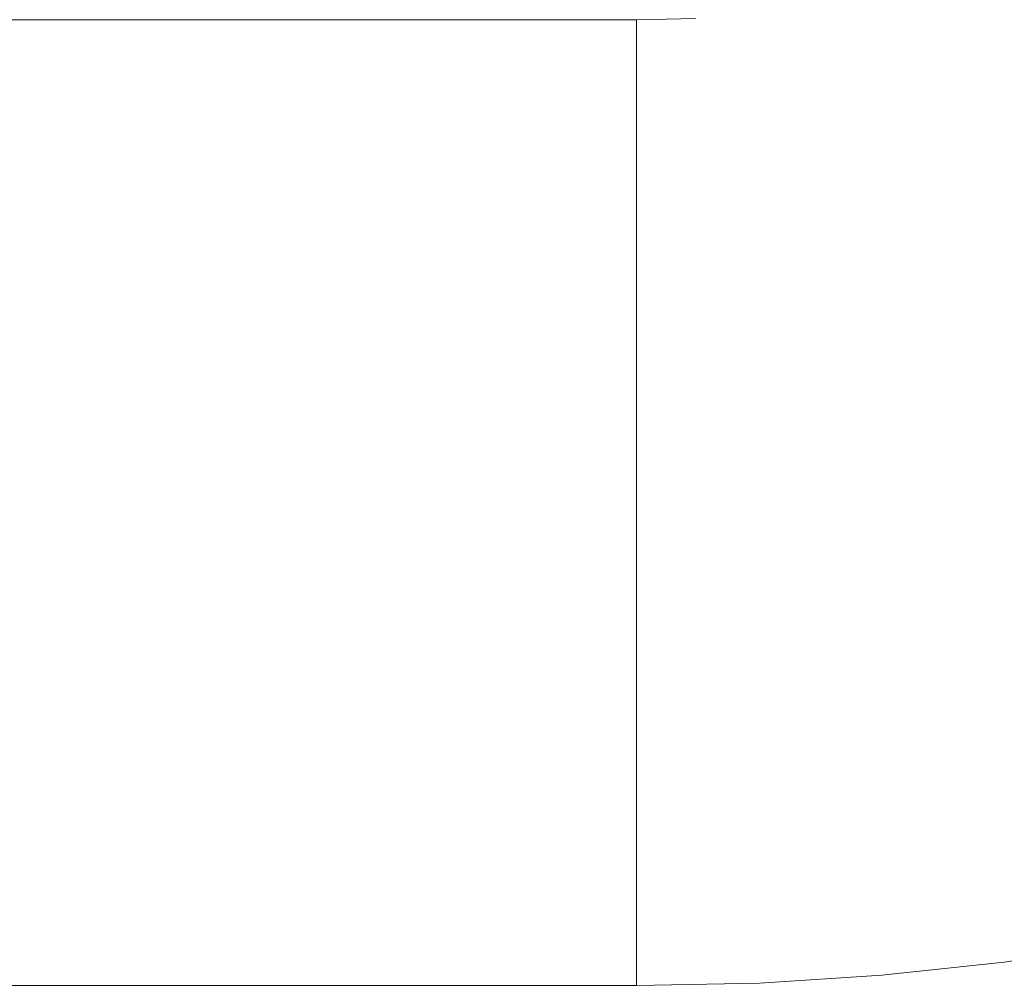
# Model space of a CAD drawing. Header units: centimetres. Extents: x -26 to 27.3, y -21.7 to -19.9.
# Tile 120 of 202: x 9.146 to 9.248, y -21.4598 to -21.3599. Entities that reach past the tile are written whole.
import ezdxf

# ---------------------------------------------------------------- set-up
doc = ezdxf.new("R2010")
doc.units = ezdxf.units.CM
doc.header["$LTSCALE"] = 2.54
doc.layers.add('Lucido design-1', color=7, linetype='Continuous')

# ---------------------------------------------------------------- blocks, each defined once
blk = doc.blocks.new('Gruppo-4-1')
at = {"color": 7, "linetype": 'Continuous', "lineweight": 9}
for points in [[(-25.89015, -19.95989, 330.58612), (-25.89015, -21.55989, 330.58612), (27.20985, -21.55989, 330.58612), (27.20985, -19.95989, 330.58612)], [(9.20985, -21.35989, 329.88612), (-7.89015, -21.35989, 329.88612), (-7.89015, -21.35989, 330.08612), (9.20985, -21.35989, 330.08612)]]:
    blk.add_3dface(points, dxfattribs=at)
for points, invisible_edges in [([(9.2527, -21.35869, 329.86041), (9.24422, -21.36033, 329.86041), (9.24406, -21.35938, 329.86431), (9.2525, -21.35775, 329.86431)], 15), ([(9.22686, -21.35966, 329.87618), (9.21836, -21.3602, 329.87618), (9.21835, -21.35989, 329.88016), (9.22683, -21.35934, 329.88016)], 15), ([(9.23538, -21.35923, 329.8722), (9.2269, -21.36014, 329.8722), (9.22686, -21.35966, 329.87618), (9.23532, -21.35876, 329.87618)], 15), ([(9.23546, -21.35987, 329.86824), (9.22695, -21.36077, 329.86824), (9.2269, -21.36014, 329.8722), (9.23538, -21.35923, 329.8722)], 15), ([(9.24406, -21.35938, 329.86431), (9.23556, -21.36066, 329.86431), (9.23546, -21.35987, 329.86824), (9.24393, -21.3586, 329.86824)], 15), ([(9.24422, -21.36033, 329.86041), (9.23568, -21.3616, 329.86041), (9.23556, -21.36066, 329.86431), (9.24406, -21.35938, 329.86431)], 15), ([(9.25293, -21.35977, 329.85654), (9.24441, -21.36142, 329.85654), (9.24422, -21.36033, 329.86041), (9.2527, -21.35869, 329.86041)], 15), ([(-7.89015, -21.35991, 329.88415), (-7.89015, -21.35989, 329.88612), (9.20985, -21.35989, 329.88612), (9.20985, -21.35991, 329.88415)], 8), ([(9.20985, -21.35989, 330.08667), (9.20985, -21.35989, 330.08612), (-7.89015, -21.35989, 330.08612), (-7.89015, -21.35989, 330.08667)], 8), ([(9.20985, -21.35991, 329.88415), (9.20985, -21.36, 329.88176), (-7.89015, -21.36, 329.88176), (-7.89015, -21.35991, 329.88415)], 10), ([(-7.89015, -21.36007, 329.88016), (-7.89015, -21.36, 329.88176), (9.20985, -21.36, 329.88176), (9.20985, -21.36007, 329.88016)], 10), ([(9.20985, -21.36007, 329.88016), (9.20985, -21.36029, 329.87741), (-7.89015, -21.36029, 329.87741), (-7.89015, -21.36007, 329.88016)], 10), ([(-7.89015, -21.36038, 329.87618), (-7.89015, -21.36029, 329.87741), (9.20985, -21.36029, 329.87741), (9.20985, -21.36038, 329.87618)], 10), ([(9.20985, -21.36038, 329.87618), (9.20985, -21.36076, 329.87307), (-7.89015, -21.36076, 329.87307), (-7.89015, -21.36038, 329.87618)], 10), ([(9.21834, -21.35973, 329.88415), (9.20985, -21.35991, 329.88415), (9.20985, -21.35989, 329.88612), (9.216, -21.35976, 329.88612)], 9), ([(9.20985, -21.36, 329.88176), (9.20985, -21.35991, 329.88415), (9.21834, -21.35973, 329.88415), (9.21835, -21.35989, 329.88016)], 14), ([(9.21835, -21.35989, 329.88016), (9.20985, -21.36007, 329.88016), (9.20985, -21.36, 329.88176)], 9), ([(9.20985, -21.36029, 329.87741), (9.20985, -21.36007, 329.88016), (9.21835, -21.35989, 329.88016), (9.21836, -21.3602, 329.87618)], 14), ([(9.21836, -21.3602, 329.87618), (9.20985, -21.36038, 329.87618), (9.20985, -21.36029, 329.87741)], 9), ([(9.20985, -21.36076, 329.87307), (9.20985, -21.36038, 329.87618), (9.21836, -21.3602, 329.87618), (9.21838, -21.36068, 329.8722)], 14), ([(9.2269, -21.36014, 329.8722), (9.21838, -21.36068, 329.8722), (9.21836, -21.3602, 329.87618), (9.22686, -21.35966, 329.87618)], 15), ([(9.22695, -21.36077, 329.86824), (9.21841, -21.36132, 329.86824), (9.21838, -21.36068, 329.8722), (9.2269, -21.36014, 329.8722)], 15), ([(9.23556, -21.36066, 329.86431), (9.22702, -21.36157, 329.86431), (9.22695, -21.36077, 329.86824), (9.23546, -21.35987, 329.86824)], 15), ([(9.24441, -21.36142, 329.85654), (9.23582, -21.36271, 329.85654), (9.23568, -21.3616, 329.86041), (9.24422, -21.36033, 329.86041)], 15), ([(9.2532, -21.36101, 329.85272), (9.24462, -21.36267, 329.85272), (9.24441, -21.36142, 329.85654), (9.25293, -21.35977, 329.85654)], 15), ([(-7.89015, -21.36086, 329.8722), (-7.89015, -21.36076, 329.87307), (9.20985, -21.36076, 329.87307), (9.20985, -21.36086, 329.8722)], 10), ([(9.20985, -21.36086, 329.8722), (9.20985, -21.36142, 329.86876), (-7.89015, -21.36142, 329.86876), (-7.89015, -21.36086, 329.8722)], 10), ([(-7.89015, -21.3615, 329.86824), (-7.89015, -21.36142, 329.86876), (9.20985, -21.36142, 329.86876), (9.20985, -21.3615, 329.86824)], 10), ([(9.20985, -21.3615, 329.86824), (9.20985, -21.36226, 329.86448), (-7.89015, -21.36226, 329.86448), (-7.89015, -21.3615, 329.86824)], 10), ([(9.21838, -21.36068, 329.8722), (9.20985, -21.36086, 329.8722), (9.20985, -21.36076, 329.87307)], 9), ([(9.20985, -21.36142, 329.86876), (9.20985, -21.36086, 329.8722), (9.21838, -21.36068, 329.8722), (9.21841, -21.36132, 329.86824)], 14), ([(9.21841, -21.36132, 329.86824), (9.20985, -21.3615, 329.86824), (9.20985, -21.36142, 329.86876)], 9), ([(9.20985, -21.36226, 329.86448), (9.20985, -21.3615, 329.86824), (9.21841, -21.36132, 329.86824), (9.21844, -21.36211, 329.86431)], 14), ([(9.22702, -21.36157, 329.86431), (9.21844, -21.36211, 329.86431), (9.21841, -21.36132, 329.86824), (9.22695, -21.36077, 329.86824)], 15), ([(9.2271, -21.36252, 329.86041), (9.21848, -21.36307, 329.86041), (9.21844, -21.36211, 329.86431), (9.22702, -21.36157, 329.86431)], 15), ([(9.23568, -21.3616, 329.86041), (9.2271, -21.36252, 329.86041), (9.22702, -21.36157, 329.86431), (9.23556, -21.36066, 329.86431)], 15), ([(9.24462, -21.36267, 329.85272), (9.23599, -21.36397, 329.85272), (9.23582, -21.36271, 329.85654), (9.24441, -21.36142, 329.85654)], 15), ([(9.2535, -21.36241, 329.84894), (9.24486, -21.36408, 329.84894), (9.24462, -21.36267, 329.85272), (9.2532, -21.36101, 329.85272)], 15), ([(-7.89015, -21.3623, 329.86431), (-7.89015, -21.36226, 329.86448), (9.20985, -21.36226, 329.86448), (9.20985, -21.3623, 329.86431)], 10), ([(9.20985, -21.3623, 329.86431), (9.20985, -21.36325, 329.86041), (-7.89015, -21.36325, 329.86041), (-7.89015, -21.3623, 329.86431)], 10), ([(9.21844, -21.36211, 329.86431), (9.20985, -21.3623, 329.86431), (9.20985, -21.36226, 329.86448)], 9), ([(9.21848, -21.36307, 329.86041), (9.20985, -21.36325, 329.86041), (9.20985, -21.3623, 329.86431), (9.21844, -21.36211, 329.86431)], 13), ([(9.22719, -21.36363, 329.85654), (9.21853, -21.36418, 329.85654), (9.21848, -21.36307, 329.86041), (9.2271, -21.36252, 329.86041)], 15), ([(9.23582, -21.36271, 329.85654), (9.22719, -21.36363, 329.85654), (9.2271, -21.36252, 329.86041), (9.23568, -21.3616, 329.86041)], 15), ([(9.25383, -21.36395, 329.84523), (9.24513, -21.36563, 329.84523), (9.24486, -21.36408, 329.84894), (9.2535, -21.36241, 329.84894)], 15), ([(9.20985, -21.36325, 329.86041), (9.20985, -21.3633, 329.86024), (-7.89015, -21.3633, 329.86024), (-7.89015, -21.36325, 329.86041)], 10), ([(-7.89015, -21.36436, 329.85654), (-7.89015, -21.3633, 329.86024), (9.20985, -21.3633, 329.86024), (9.20985, -21.36436, 329.85654)], 10), ([(9.21848, -21.36307, 329.86041), (9.21853, -21.36418, 329.85654), (9.20985, -21.36436, 329.85654), (9.20985, -21.3633, 329.86024)], 11), ([(9.20985, -21.3633, 329.86024), (9.20985, -21.36325, 329.86041), (9.21848, -21.36307, 329.86041)], 10), ([(9.2273, -21.36489, 329.85272), (9.21859, -21.36545, 329.85272), (9.21853, -21.36418, 329.85654), (9.22719, -21.36363, 329.85654)], 15), ([(9.23599, -21.36397, 329.85272), (9.2273, -21.36489, 329.85272), (9.22719, -21.36363, 329.85654), (9.23582, -21.36271, 329.85654)], 15), ([(9.24486, -21.36408, 329.84894), (9.23617, -21.36538, 329.84894), (9.23599, -21.36397, 329.85272), (9.24462, -21.36267, 329.85272)], 15), ([(9.20985, -21.36436, 329.85654), (9.20985, -21.36452, 329.85605), (-7.89015, -21.36452, 329.85605), (-7.89015, -21.36436, 329.85654)], 10), ([(-7.89015, -21.36563, 329.85272), (-7.89015, -21.36452, 329.85605), (9.20985, -21.36452, 329.85605), (9.20985, -21.36563, 329.85272)], 10), ([(9.21853, -21.36418, 329.85654), (9.21859, -21.36545, 329.85272), (9.20985, -21.36563, 329.85272), (9.20985, -21.36452, 329.85605)], 11), ([(9.20985, -21.36452, 329.85605), (9.20985, -21.36436, 329.85654), (9.21853, -21.36418, 329.85654)], 10), ([(9.23617, -21.36538, 329.84894), (9.22742, -21.36631, 329.84894), (9.2273, -21.36489, 329.85272), (9.23599, -21.36397, 329.85272)], 15), ([(9.24513, -21.36563, 329.84523), (9.23637, -21.36694, 329.84523), (9.23617, -21.36538, 329.84894), (9.24486, -21.36408, 329.84894)], 15), ([(9.25419, -21.36564, 329.84157), (9.24542, -21.36733, 329.84157), (9.24513, -21.36563, 329.84523), (9.25383, -21.36395, 329.84523)], 15), ([(9.20985, -21.36563, 329.85272), (9.20985, -21.36593, 329.85192), (-7.89015, -21.36593, 329.85192), (-7.89015, -21.36563, 329.85272)], 10), ([(9.21859, -21.36545, 329.85272), (9.21865, -21.36687, 329.84894), (9.20985, -21.36706, 329.84894), (9.20985, -21.36593, 329.85192)], 11), ([(9.20985, -21.36593, 329.85192), (9.20985, -21.36563, 329.85272), (9.21859, -21.36545, 329.85272)], 10), ([(9.22742, -21.36631, 329.84894), (9.21865, -21.36687, 329.84894), (9.21859, -21.36545, 329.85272), (9.2273, -21.36489, 329.85272)], 15), ([(9.23637, -21.36694, 329.84523), (9.22756, -21.36788, 329.84523), (9.22742, -21.36631, 329.84894), (9.23617, -21.36538, 329.84894)], 15), ([(9.24542, -21.36733, 329.84157), (9.23659, -21.36865, 329.84157), (9.23637, -21.36694, 329.84523), (9.24513, -21.36563, 329.84523)], 15), ([(9.25459, -21.36747, 329.83799), (9.24574, -21.36918, 329.83799), (9.24542, -21.36733, 329.84157), (9.25419, -21.36564, 329.84157)], 15), ([(-7.89015, -21.36706, 329.84894), (-7.89015, -21.36593, 329.85192), (9.20985, -21.36593, 329.85192), (9.20985, -21.36706, 329.84894)], 10), ([(9.22756, -21.36788, 329.84523), (9.21871, -21.36844, 329.84523), (9.21865, -21.36687, 329.84894), (9.22742, -21.36631, 329.84894)], 15), ([(9.20985, -21.36706, 329.84894), (9.20985, -21.36752, 329.84786), (-7.89015, -21.36752, 329.84786), (-7.89015, -21.36706, 329.84894)], 10), ([(-7.89015, -21.36863, 329.84523), (-7.89015, -21.36752, 329.84786), (9.20985, -21.36752, 329.84786), (9.20985, -21.36863, 329.84523)], 10), ([(9.21865, -21.36687, 329.84894), (9.21871, -21.36844, 329.84523), (9.20985, -21.36863, 329.84523), (9.20985, -21.36752, 329.84786)], 11), ([(9.20985, -21.36752, 329.84786), (9.20985, -21.36706, 329.84894), (9.21865, -21.36687, 329.84894)], 10), ([(9.23659, -21.36865, 329.84157), (9.2277, -21.3696, 329.84157), (9.22756, -21.36788, 329.84523), (9.23637, -21.36694, 329.84523)], 15), ([(9.24574, -21.36918, 329.83799), (9.23682, -21.37051, 329.83799), (9.23659, -21.36865, 329.84157), (9.24542, -21.36733, 329.84157)], 15), ([(9.25502, -21.36944, 329.83448), (9.24608, -21.37117, 329.83448), (9.24574, -21.36918, 329.83799), (9.25459, -21.36747, 329.83799)], 15), ([(9.20985, -21.36863, 329.84523), (9.20985, -21.36927, 329.84387), (-7.89015, -21.36927, 329.84387), (-7.89015, -21.36863, 329.84523)], 10), ([(9.21871, -21.36844, 329.84523), (9.21879, -21.37017, 329.84157), (9.20985, -21.37036, 329.84157), (9.20985, -21.36927, 329.84387)], 11), ([(9.20985, -21.36927, 329.84387), (9.20985, -21.36863, 329.84523), (9.21871, -21.36844, 329.84523)], 10), ([(9.2277, -21.3696, 329.84157), (9.21879, -21.37017, 329.84157), (9.21871, -21.36844, 329.84523), (9.22756, -21.36788, 329.84523)], 15), ([(9.23682, -21.37051, 329.83799), (9.22786, -21.37147, 329.83799), (9.2277, -21.3696, 329.84157), (9.23659, -21.36865, 329.84157)], 15), ([(-7.89015, -21.37036, 329.84157), (-7.89015, -21.36927, 329.84387), (9.20985, -21.36927, 329.84387), (9.20985, -21.37036, 329.84157)], 10), ([(9.22786, -21.37147, 329.83799), (9.21887, -21.37204, 329.83799), (9.21879, -21.37017, 329.84157), (9.2277, -21.3696, 329.84157)], 15), ([(9.24608, -21.37117, 329.83448), (9.23708, -21.37252, 329.83448), (9.23682, -21.37051, 329.83799), (9.24574, -21.36918, 329.83799)], 15), ([(9.25547, -21.37156, 329.83105), (9.24645, -21.37331, 329.83105), (9.24608, -21.37117, 329.83448), (9.25502, -21.36944, 329.83448)], 15), ([(9.20985, -21.37036, 329.84157), (9.20985, -21.3712, 329.83996), (-7.89015, -21.3712, 329.83996), (-7.89015, -21.37036, 329.84157)], 10), ([(9.21879, -21.37017, 329.84157), (9.21887, -21.37204, 329.83799), (9.20985, -21.37223, 329.83799), (9.20985, -21.3712, 329.83996)], 11), ([(9.20985, -21.3712, 329.83996), (9.20985, -21.37036, 329.84157), (9.21879, -21.37017, 329.84157)], 10), ([(9.23708, -21.37252, 329.83448), (9.22803, -21.37348, 329.83448), (9.22786, -21.37147, 329.83799), (9.23682, -21.37051, 329.83799)], 15), ([(-7.89015, -21.37223, 329.83799), (-7.89015, -21.3712, 329.83996), (9.20985, -21.3712, 329.83996), (9.20985, -21.37223, 329.83799)], 10), ([(9.22803, -21.37348, 329.83448), (9.21895, -21.37406, 329.83448), (9.21887, -21.37204, 329.83799), (9.22786, -21.37147, 329.83799)], 15), ([(9.24645, -21.37331, 329.83105), (9.23736, -21.37467, 329.83105), (9.23708, -21.37252, 329.83448), (9.24608, -21.37117, 329.83448)], 15), ([(9.25596, -21.37381, 329.82771), (9.24684, -21.37558, 329.82771), (9.24645, -21.37331, 329.83105), (9.25547, -21.37156, 329.83105)], 15), ([(9.20985, -21.37223, 329.83799), (9.20985, -21.3733, 329.83613), (-7.89015, -21.3733, 329.83613), (-7.89015, -21.37223, 329.83799)], 10), ([(9.20985, -21.3733, 329.83613), (9.20985, -21.37223, 329.83799), (9.21887, -21.37204, 329.83799), (9.21895, -21.37406, 329.83448)], 14), ([(9.23736, -21.37467, 329.83105), (9.22822, -21.37564, 329.83105), (9.22803, -21.37348, 329.83448), (9.23708, -21.37252, 329.83448)], 15), ([(-7.89015, -21.37426, 329.83448), (-7.89015, -21.3733, 329.83613), (9.20985, -21.3733, 329.83613), (9.20985, -21.37426, 329.83448)], 10), ([(9.21895, -21.37406, 329.83448), (9.20985, -21.37426, 329.83448), (9.20985, -21.3733, 329.83613)], 9), ([(9.22822, -21.37564, 329.83105), (9.21904, -21.37623, 329.83105), (9.21895, -21.37406, 329.83448), (9.22803, -21.37348, 329.83448)], 15), ([(9.24684, -21.37558, 329.82771), (9.23765, -21.37695, 329.82771), (9.23736, -21.37467, 329.83105), (9.24645, -21.37331, 329.83105)], 15), ([(9.25648, -21.37623, 329.82441), (9.24726, -21.37802, 329.82441), (9.24684, -21.37558, 329.82771), (9.25596, -21.37381, 329.82771)], 15), ([(9.20985, -21.37426, 329.83448), (9.20985, -21.37557, 329.8324), (-7.89015, -21.37557, 329.8324), (-7.89015, -21.37426, 329.83448)], 10), ([(9.20985, -21.37557, 329.8324), (9.20985, -21.37426, 329.83448), (9.21895, -21.37406, 329.83448), (9.21904, -21.37623, 329.83105)], 14), ([(9.23765, -21.37695, 329.82771), (9.22841, -21.37794, 329.82771), (9.22822, -21.37564, 329.83105), (9.23736, -21.37467, 329.83105)], 15), ([(-7.89015, -21.37642, 329.83105), (-7.89015, -21.37557, 329.8324), (9.20985, -21.37557, 329.8324), (9.20985, -21.37642, 329.83105)], 10), ([(9.21904, -21.37623, 329.83105), (9.20985, -21.37642, 329.83105), (9.20985, -21.37557, 329.8324)], 9), ([(9.22841, -21.37794, 329.82771), (9.21914, -21.37853, 329.82771), (9.21904, -21.37623, 329.83105), (9.22822, -21.37564, 329.83105)], 15), ([(9.24726, -21.37802, 329.82441), (9.23796, -21.37941, 329.82441), (9.23765, -21.37695, 329.82771), (9.24684, -21.37558, 329.82771)], 15), ([(9.20985, -21.37642, 329.83105), (9.20985, -21.37799, 329.82877), (-7.89015, -21.37799, 329.82877), (-7.89015, -21.37642, 329.83105)], 10), ([(9.20985, -21.37799, 329.82877), (9.20985, -21.37642, 329.83105), (9.21904, -21.37623, 329.83105), (9.21914, -21.37853, 329.82771)], 14), ([(9.25702, -21.37875, 329.82126), (9.24769, -21.38056, 329.82126), (9.24726, -21.37802, 329.82441), (9.25648, -21.37623, 329.82441)], 15), ([(9.23796, -21.37941, 329.82441), (9.22862, -21.3804, 329.82441), (9.22841, -21.37794, 329.82771), (9.23765, -21.37695, 329.82771)], 15), ([(-7.89015, -21.37872, 329.82771), (-7.89015, -21.37799, 329.82877), (9.20985, -21.37799, 329.82877), (9.20985, -21.37872, 329.82771)], 10), ([(9.20985, -21.37872, 329.82771), (9.20985, -21.38057, 329.82526), (-7.89015, -21.38057, 329.82526), (-7.89015, -21.37872, 329.82771)], 10), ([(9.21914, -21.37853, 329.82771), (9.20985, -21.37872, 329.82771), (9.20985, -21.37799, 329.82877)], 9), ([(9.20985, -21.38057, 329.82526), (9.20985, -21.37872, 329.82771), (9.21914, -21.37853, 329.82771), (9.21925, -21.381, 329.82441)], 14), ([(9.22862, -21.3804, 329.82441), (9.21925, -21.381, 329.82441), (9.21914, -21.37853, 329.82771), (9.22841, -21.37794, 329.82771)], 15), ([(9.24769, -21.38056, 329.82126), (9.23829, -21.38196, 329.82126), (9.23796, -21.37941, 329.82441), (9.24726, -21.37802, 329.82441)], 15), ([(9.25759, -21.38139, 329.81822), (9.24815, -21.38322, 329.81822), (9.24769, -21.38056, 329.82126), (9.25702, -21.37875, 329.82126)], 15), ([(9.23829, -21.38196, 329.82126), (9.22884, -21.38297, 329.82126), (9.22862, -21.3804, 329.82441), (9.23796, -21.37941, 329.82441)], 15), ([(-7.89015, -21.3812, 329.82441), (-7.89015, -21.38057, 329.82526), (9.20985, -21.38057, 329.82526), (9.20985, -21.3812, 329.82441)], 10), ([(9.21925, -21.381, 329.82441), (9.20985, -21.3812, 329.82441), (9.20985, -21.38057, 329.82526)], 9), ([(9.22884, -21.38297, 329.82126), (9.21936, -21.38357, 329.82126), (9.21925, -21.381, 329.82441), (9.22862, -21.3804, 329.82441)], 15), ([(9.24815, -21.38322, 329.81822), (9.23863, -21.38464, 329.81822), (9.23829, -21.38196, 329.82126), (9.24769, -21.38056, 329.82126)], 15), ([(9.20985, -21.3812, 329.82441), (9.20985, -21.38329, 329.82185), (-7.89015, -21.38329, 329.82185), (-7.89015, -21.3812, 329.82441)], 10), ([(9.20985, -21.38329, 329.82185), (9.20985, -21.3812, 329.82441), (9.21925, -21.381, 329.82441), (9.21936, -21.38357, 329.82126)], 14), ([(9.23863, -21.38464, 329.81822), (9.22907, -21.38566, 329.81822), (9.22884, -21.38297, 329.82126), (9.23829, -21.38196, 329.82126)], 15), ([(9.22907, -21.38566, 329.81822), (9.21947, -21.38628, 329.81822), (9.21936, -21.38357, 329.82126), (9.22884, -21.38297, 329.82126)], 15), ([(-7.89015, -21.38378, 329.82126), (-7.89015, -21.38329, 329.82185), (9.20985, -21.38329, 329.82185), (9.20985, -21.38378, 329.82126)], 10), ([(9.20985, -21.38378, 329.82126), (9.20985, -21.38617, 329.81857), (-7.89015, -21.38617, 329.81857), (-7.89015, -21.38378, 329.82126)], 10), ([(9.21936, -21.38357, 329.82126), (9.20985, -21.38378, 329.82126), (9.20985, -21.38329, 329.82185)], 9), ([(9.20985, -21.38617, 329.81857), (9.20985, -21.38378, 329.82126), (9.21936, -21.38357, 329.82126), (9.21947, -21.38628, 329.81822)], 14), ([(9.24863, -21.38601, 329.81528), (9.23899, -21.38745, 329.81528), (9.23863, -21.38464, 329.81822), (9.24815, -21.38322, 329.81822)], 15), ([(9.23899, -21.38745, 329.81528), (9.22931, -21.38848, 329.81528), (9.22907, -21.38566, 329.81822), (9.23863, -21.38464, 329.81822)], 15), ([(9.22931, -21.38848, 329.81528), (9.21959, -21.3891, 329.81528), (9.21947, -21.38628, 329.81822), (9.22907, -21.38566, 329.81822)], 15), ([(9.24912, -21.38891, 329.81246), (9.23937, -21.39037, 329.81246), (9.23899, -21.38745, 329.81528), (9.24863, -21.38601, 329.81528)], 15), ([(-7.89015, -21.38648, 329.81822), (-7.89015, -21.38617, 329.81857), (9.20985, -21.38617, 329.81857), (9.20985, -21.38648, 329.81822)], 10), ([(9.20985, -21.38648, 329.81822), (9.20985, -21.38918, 329.81541), (-7.89015, -21.38918, 329.81541), (-7.89015, -21.38648, 329.81822)], 10), ([(9.21947, -21.38628, 329.81822), (9.20985, -21.38648, 329.81822), (9.20985, -21.38617, 329.81857)], 9), ([(9.20985, -21.38918, 329.81541), (9.20985, -21.38648, 329.81822), (9.21947, -21.38628, 329.81822), (9.21959, -21.3891, 329.81528)], 14), ([(9.23937, -21.39037, 329.81246), (9.22956, -21.39142, 329.81246), (9.22931, -21.38848, 329.81528), (9.23899, -21.38745, 329.81528)], 15), ([(9.21959, -21.3891, 329.81528), (9.20985, -21.38931, 329.81528), (9.20985, -21.38918, 329.81541)], 9), ([(9.21971, -21.39205, 329.81246), (9.20985, -21.39225, 329.81246), (9.20985, -21.38931, 329.81528), (9.21959, -21.3891, 329.81528)], 13), ([(9.22956, -21.39142, 329.81246), (9.21971, -21.39205, 329.81246), (9.21959, -21.3891, 329.81528), (9.22931, -21.38848, 329.81528)], 15), ([(9.24964, -21.39193, 329.80976), (9.23976, -21.39341, 329.80976), (9.23937, -21.39037, 329.81246), (9.24912, -21.38891, 329.81246)], 15), ([(-7.89015, -21.38931, 329.81528), (-7.89015, -21.38918, 329.81541), (9.20985, -21.38918, 329.81541), (9.20985, -21.38931, 329.81528)], 10), ([(-7.89015, -21.39225, 329.81246), (-7.89015, -21.38931, 329.81528), (9.20985, -21.38931, 329.81528), (9.20985, -21.39225, 329.81246)], 10), ([(9.23976, -21.39341, 329.80976), (9.22982, -21.39447, 329.80976), (9.22956, -21.39142, 329.81246), (9.23937, -21.39037, 329.81246)], 15), ([(9.21971, -21.39205, 329.81246), (9.21984, -21.39511, 329.80976), (9.20985, -21.39532, 329.80976), (9.20985, -21.39233, 329.8124)], 11), ([(9.20985, -21.39233, 329.8124), (9.20985, -21.39225, 329.81246), (9.21971, -21.39205, 329.81246)], 10), ([(9.22982, -21.39447, 329.80976), (9.21984, -21.39511, 329.80976), (9.21971, -21.39205, 329.81246), (9.22956, -21.39142, 329.81246)], 15), ([(9.25018, -21.39506, 329.80719), (9.24016, -21.39656, 329.80719), (9.23976, -21.39341, 329.80976), (9.24964, -21.39193, 329.80976)], 15), ([(9.20985, -21.39225, 329.81246), (9.20985, -21.39233, 329.8124), (-7.89015, -21.39233, 329.8124), (-7.89015, -21.39225, 329.81246)], 10), ([(-7.89015, -21.39532, 329.80976), (-7.89015, -21.39233, 329.8124), (9.20985, -21.39233, 329.8124), (9.20985, -21.39532, 329.80976)], 10), ([(9.24016, -21.39656, 329.80719), (9.23009, -21.39763, 329.80719), (9.22982, -21.39447, 329.80976), (9.23976, -21.39341, 329.80976)], 15), ([(9.21984, -21.39511, 329.80976), (9.21998, -21.39828, 329.80719), (9.20985, -21.39849, 329.80719), (9.20985, -21.39561, 329.80952)], 11), ([(9.20985, -21.39561, 329.80952), (9.20985, -21.39532, 329.80976), (9.21984, -21.39511, 329.80976)], 10), ([(9.23009, -21.39763, 329.80719), (9.21998, -21.39828, 329.80719), (9.21984, -21.39511, 329.80976), (9.22982, -21.39447, 329.80976)], 15), ([(9.25073, -21.39829, 329.80474), (9.24058, -21.39981, 329.80474), (9.24016, -21.39656, 329.80719), (9.25018, -21.39506, 329.80719)], 15), ([(9.20985, -21.39532, 329.80976), (9.20985, -21.39561, 329.80952), (-7.89015, -21.39561, 329.80952), (-7.89015, -21.39532, 329.80976)], 10), ([(-7.89015, -21.39849, 329.80719), (-7.89015, -21.39561, 329.80952), (9.20985, -21.39561, 329.80952), (9.20985, -21.39849, 329.80719)], 10), ([(9.24058, -21.39981, 329.80474), (9.23037, -21.4009, 329.80474), (9.23009, -21.39763, 329.80719), (9.24016, -21.39656, 329.80719)], 15), ([(9.21998, -21.39828, 329.80719), (9.22012, -21.40155, 329.80474), (9.20985, -21.40177, 329.80474), (9.20985, -21.39902, 329.8068)], 11), ([(9.20985, -21.39902, 329.8068), (9.20985, -21.39849, 329.80719), (9.21998, -21.39828, 329.80719)], 10), ([(9.23037, -21.4009, 329.80474), (9.22012, -21.40155, 329.80474), (9.21998, -21.39828, 329.80719), (9.23009, -21.39763, 329.80719)], 15), ([(9.2513, -21.40162, 329.80243), (9.24101, -21.40317, 329.80243), (9.24058, -21.39981, 329.80474), (9.25073, -21.39829, 329.80474)], 15), ([(9.20985, -21.39849, 329.80719), (9.20985, -21.39902, 329.8068), (-7.89015, -21.39902, 329.8068), (-7.89015, -21.39849, 329.80719)], 10), ([(-7.89015, -21.40177, 329.80474), (-7.89015, -21.39902, 329.8068), (9.20985, -21.39902, 329.8068), (9.20985, -21.40177, 329.80474)], 10), ([(9.24101, -21.40317, 329.80243), (9.23065, -21.40427, 329.80243), (9.23037, -21.4009, 329.80474), (9.24058, -21.39981, 329.80474)], 15), ([(9.23065, -21.40427, 329.80243), (9.22026, -21.40493, 329.80243), (9.22012, -21.40155, 329.80474), (9.23037, -21.4009, 329.80474)], 15), ([(9.20985, -21.40177, 329.80474), (9.20985, -21.40254, 329.80422), (-7.89015, -21.40254, 329.80422), (-7.89015, -21.40177, 329.80474)], 10), ([(9.22012, -21.40155, 329.80474), (9.22026, -21.40493, 329.80243), (9.20985, -21.40515, 329.80243), (9.20985, -21.40254, 329.80422)], 11), ([(9.20985, -21.40254, 329.80422), (9.20985, -21.40177, 329.80474), (9.22012, -21.40155, 329.80474)], 10), ([(9.25189, -21.40505, 329.80026), (9.24145, -21.40661, 329.80026), (9.24101, -21.40317, 329.80243), (9.2513, -21.40162, 329.80243)], 15), ([(-7.89015, -21.40515, 329.80243), (-7.89015, -21.40254, 329.80422), (9.20985, -21.40254, 329.80422), (9.20985, -21.40515, 329.80243)], 10), ([(9.24145, -21.40661, 329.80026), (9.23095, -21.40773, 329.80026), (9.23065, -21.40427, 329.80243), (9.24101, -21.40317, 329.80243)], 15), ([(9.23095, -21.40773, 329.80026), (9.22041, -21.4084, 329.80026), (9.22026, -21.40493, 329.80243), (9.23065, -21.40427, 329.80243)], 15), ([(9.20985, -21.40515, 329.80243), (9.20985, -21.40617, 329.8018), (-7.89015, -21.40617, 329.8018), (-7.89015, -21.40515, 329.80243)], 10), ([(9.22026, -21.40493, 329.80243), (9.22041, -21.4084, 329.80026), (9.20985, -21.40863, 329.80026), (9.20985, -21.40617, 329.8018)], 11), ([(9.20985, -21.40617, 329.8018), (9.20985, -21.40515, 329.80243), (9.22026, -21.40493, 329.80243)], 10), ([(9.25249, -21.40856, 329.79823), (9.2419, -21.41015, 329.79823), (9.24145, -21.40661, 329.80026), (9.25189, -21.40505, 329.80026)], 15), ([(-7.89015, -21.40863, 329.80026), (-7.89015, -21.40617, 329.8018), (9.20985, -21.40617, 329.8018), (9.20985, -21.40863, 329.80026)], 10), ([(9.2419, -21.41015, 329.79823), (9.23125, -21.41128, 329.79823), (9.23095, -21.40773, 329.80026), (9.24145, -21.40661, 329.80026)], 15), ([(9.22041, -21.4084, 329.80026), (9.22056, -21.41196, 329.79823), (9.20985, -21.41219, 329.79823), (9.20985, -21.4099, 329.79954)], 11), ([(9.20985, -21.4099, 329.79954), (9.20985, -21.40863, 329.80026), (9.22041, -21.4084, 329.80026)], 10), ([(9.23125, -21.41128, 329.79823), (9.22056, -21.41196, 329.79823), (9.22041, -21.4084, 329.80026), (9.23095, -21.40773, 329.80026)], 15), ([(9.20985, -21.40863, 329.80026), (9.20985, -21.4099, 329.79954), (-7.89015, -21.4099, 329.79954), (-7.89015, -21.40863, 329.80026)], 10), ([(9.25311, -21.41216, 329.79635), (9.24236, -21.41377, 329.79635), (9.2419, -21.41015, 329.79823), (9.25249, -21.40856, 329.79823)], 15), ([(-7.89015, -21.41219, 329.79823), (-7.89015, -21.4099, 329.79954), (9.20985, -21.4099, 329.79954), (9.20985, -21.41219, 329.79823)], 10), ([(9.24236, -21.41377, 329.79635), (9.23156, -21.41492, 329.79635), (9.23125, -21.41128, 329.79823), (9.2419, -21.41015, 329.79823)], 15), ([(9.23156, -21.41492, 329.79635), (9.22072, -21.41561, 329.79635), (9.22056, -21.41196, 329.79823), (9.23125, -21.41128, 329.79823)], 15), ([(9.20985, -21.41219, 329.79823), (9.20985, -21.41372, 329.79744), (-7.89015, -21.41372, 329.79744), (-7.89015, -21.41219, 329.79823)], 10), ([(9.22056, -21.41196, 329.79823), (9.22072, -21.41561, 329.79635), (9.20985, -21.41584, 329.79635), (9.20985, -21.41372, 329.79744)], 11), ([(9.20985, -21.41372, 329.79744), (9.20985, -21.41219, 329.79823), (9.22056, -21.41196, 329.79823)], 10), ([(9.25374, -21.41583, 329.79461), (9.24284, -21.41746, 329.79461), (9.24236, -21.41377, 329.79635), (9.25311, -21.41216, 329.79635)], 15), ([(-7.89015, -21.41584, 329.79635), (-7.89015, -21.41372, 329.79744), (9.20985, -21.41372, 329.79744), (9.20985, -21.41584, 329.79635)], 10), ([(9.24284, -21.41746, 329.79461), (9.23188, -21.41863, 329.79461), (9.23156, -21.41492, 329.79635), (9.24236, -21.41377, 329.79635)], 15), ([(9.20985, -21.41764, 329.79551), (9.20985, -21.41584, 329.79635), (9.22072, -21.41561, 329.79635), (9.22087, -21.41933, 329.79461)], 14), ([(9.23188, -21.41863, 329.79461), (9.22087, -21.41933, 329.79461), (9.22072, -21.41561, 329.79635), (9.23156, -21.41492, 329.79635)], 15), ([(9.20985, -21.41584, 329.79635), (9.20985, -21.41764, 329.79551), (-7.89015, -21.41764, 329.79551), (-7.89015, -21.41584, 329.79635)], 10), ([(9.25438, -21.41957, 329.79303), (9.24332, -21.42123, 329.79303), (9.24284, -21.41746, 329.79461), (9.25374, -21.41583, 329.79461)], 15), ([(-7.89015, -21.41956, 329.79461), (-7.89015, -21.41764, 329.79551), (9.20985, -21.41764, 329.79551), (9.20985, -21.41956, 329.79461)], 10), ([(9.22087, -21.41933, 329.79461), (9.20985, -21.41956, 329.79461), (9.20985, -21.41764, 329.79551)], 9), ([(9.24332, -21.42123, 329.79303), (9.2322, -21.42241, 329.79303), (9.23188, -21.41863, 329.79461), (9.24284, -21.41746, 329.79461)], 15), ([(9.2322, -21.42241, 329.79303), (9.22104, -21.42312, 329.79303), (9.22087, -21.41933, 329.79461), (9.23188, -21.41863, 329.79461)], 15), ([(9.20985, -21.41956, 329.79461), (9.20985, -21.42163, 329.79375), (-7.89015, -21.42163, 329.79375), (-7.89015, -21.41956, 329.79461)], 10), ([(9.20985, -21.42163, 329.79375), (9.20985, -21.41956, 329.79461), (9.22087, -21.41933, 329.79461), (9.22104, -21.42312, 329.79303)], 14), ([(9.25503, -21.42338, 329.79161), (9.24381, -21.42506, 329.79161), (9.24332, -21.42123, 329.79303), (9.25438, -21.41957, 329.79303)], 15), ([(-7.89015, -21.42336, 329.79303), (-7.89015, -21.42163, 329.79375), (9.20985, -21.42163, 329.79375), (9.20985, -21.42336, 329.79303)], 10), ([(9.22104, -21.42312, 329.79303), (9.20985, -21.42336, 329.79303), (9.20985, -21.42163, 329.79375)], 9), ([(9.24381, -21.42506, 329.79161), (9.23252, -21.42626, 329.79161), (9.2322, -21.42241, 329.79303), (9.24332, -21.42123, 329.79303)], 15), ([(9.23252, -21.42626, 329.79161), (9.2212, -21.42698, 329.79161), (9.22104, -21.42312, 329.79303), (9.2322, -21.42241, 329.79303)], 15), ([(9.20985, -21.42336, 329.79303), (9.20985, -21.42569, 329.79217), (-7.89015, -21.42569, 329.79217), (-7.89015, -21.42336, 329.79303)], 10), ([(9.20985, -21.42569, 329.79217), (9.20985, -21.42336, 329.79303), (9.22104, -21.42312, 329.79303), (9.2212, -21.42698, 329.79161)], 14), ([(9.2557, -21.42724, 329.79034), (9.24431, -21.42895, 329.79034), (9.24381, -21.42506, 329.79161), (9.25503, -21.42338, 329.79161)], 15), ([(-7.89015, -21.42722, 329.79161), (-7.89015, -21.42569, 329.79217), (9.20985, -21.42569, 329.79217), (9.20985, -21.42722, 329.79161)], 10), ([(9.2212, -21.42698, 329.79161), (9.20985, -21.42722, 329.79161), (9.20985, -21.42569, 329.79217)], 9), ([(9.24431, -21.42895, 329.79034), (9.23286, -21.43017, 329.79034), (9.23252, -21.42626, 329.79161), (9.24381, -21.42506, 329.79161)], 15), ([(9.23286, -21.43017, 329.79034), (9.22137, -21.4309, 329.79034), (9.2212, -21.42698, 329.79161), (9.23252, -21.42626, 329.79161)], 15), ([(9.20985, -21.42722, 329.79161), (9.20985, -21.42982, 329.79077), (-7.89015, -21.42982, 329.79077), (-7.89015, -21.42722, 329.79161)], 10), ([(9.20985, -21.42982, 329.79077), (9.20985, -21.42722, 329.79161), (9.2212, -21.42698, 329.79161), (9.22137, -21.4309, 329.79034)], 14), ([(9.25637, -21.43116, 329.78924), (9.24481, -21.43289, 329.78924), (9.24431, -21.42895, 329.79034), (9.2557, -21.42724, 329.79034)], 15), ([(-7.89015, -21.43114, 329.79034), (-7.89015, -21.42982, 329.79077), (9.20985, -21.42982, 329.79077), (9.20985, -21.43114, 329.79034)], 10), ([(9.22137, -21.4309, 329.79034), (9.20985, -21.43114, 329.79034), (9.20985, -21.42982, 329.79077)], 9), ([(9.24481, -21.43289, 329.78924), (9.23319, -21.43412, 329.78924), (9.23286, -21.43017, 329.79034), (9.24431, -21.42895, 329.79034)], 15), ([(9.20985, -21.43401, 329.78955), (9.20985, -21.43114, 329.79034), (9.22137, -21.4309, 329.79034), (9.22153, -21.43487, 329.78924)], 14), ([(9.23319, -21.43412, 329.78924), (9.22153, -21.43487, 329.78924), (9.22137, -21.4309, 329.79034), (9.23286, -21.43017, 329.79034)], 15), ([(9.20985, -21.43114, 329.79034), (9.20985, -21.43401, 329.78955), (-7.89015, -21.43401, 329.78955), (-7.89015, -21.43114, 329.79034)], 10), ([(9.25705, -21.43512, 329.7883), (9.24532, -21.43687, 329.7883), (9.24481, -21.43289, 329.78924), (9.25637, -21.43116, 329.78924)], 15), ([(9.24532, -21.43687, 329.7883), (9.23353, -21.43813, 329.7883), (9.23319, -21.43412, 329.78924), (9.24481, -21.43289, 329.78924)], 15), ([(-7.89015, -21.43512, 329.78924), (-7.89015, -21.43401, 329.78955), (9.20985, -21.43401, 329.78955), (9.20985, -21.43512, 329.78924)], 10), ([(9.22153, -21.43487, 329.78924), (9.20985, -21.43512, 329.78924), (9.20985, -21.43401, 329.78955)], 9), ([(9.20985, -21.43825, 329.78851), (9.20985, -21.43512, 329.78924), (9.22153, -21.43487, 329.78924), (9.2217, -21.43888, 329.7883)], 14), ([(9.23353, -21.43813, 329.7883), (9.2217, -21.43888, 329.7883), (9.22153, -21.43487, 329.78924), (9.23319, -21.43412, 329.78924)], 15), ([(9.20985, -21.43512, 329.78924), (9.20985, -21.43825, 329.78851), (-7.89015, -21.43825, 329.78851), (-7.89015, -21.43512, 329.78924)], 10), ([(9.25773, -21.43912, 329.78753), (9.24584, -21.4409, 329.78753), (9.24532, -21.43687, 329.7883), (9.25705, -21.43512, 329.7883)], 15), ([(9.24584, -21.4409, 329.78753), (9.23388, -21.44217, 329.78753), (9.23353, -21.43813, 329.7883), (9.24532, -21.43687, 329.7883)], 15), ([(-7.89015, -21.43913, 329.7883), (-7.89015, -21.43825, 329.78851), (9.20985, -21.43825, 329.78851), (9.20985, -21.43913, 329.7883)], 10), ([(9.2217, -21.43888, 329.7883), (9.20985, -21.43913, 329.7883), (9.20985, -21.43825, 329.78851)], 9), ([(9.20985, -21.44253, 329.78765), (9.20985, -21.43913, 329.7883), (9.2217, -21.43888, 329.7883), (9.22188, -21.44294, 329.78753)], 14), ([(9.23388, -21.44217, 329.78753), (9.22188, -21.44294, 329.78753), (9.2217, -21.43888, 329.7883), (9.23353, -21.43813, 329.7883)], 15), ([(9.20985, -21.43913, 329.7883), (9.20985, -21.44253, 329.78765), (-7.89015, -21.44253, 329.78765), (-7.89015, -21.43913, 329.7883)], 10), ([(9.25842, -21.44315, 329.78692), (9.24636, -21.44495, 329.78692), (9.24584, -21.4409, 329.78753), (9.25773, -21.43912, 329.78753)], 15), ([(9.24636, -21.44495, 329.78692), (9.23423, -21.44625, 329.78692), (9.23388, -21.44217, 329.78753), (9.24584, -21.4409, 329.78753)], 15), ([(-7.89015, -21.44319, 329.78753), (-7.89015, -21.44253, 329.78765), (9.20985, -21.44253, 329.78765), (9.20985, -21.44319, 329.78753)], 10), ([(9.22188, -21.44294, 329.78753), (9.20985, -21.44319, 329.78753), (9.20985, -21.44253, 329.78765)], 9), ([(9.20985, -21.44684, 329.78699), (9.20985, -21.44319, 329.78753), (9.22188, -21.44294, 329.78753), (9.22205, -21.44702, 329.78692)], 14), ([(9.23423, -21.44625, 329.78692), (9.22205, -21.44702, 329.78692), (9.22188, -21.44294, 329.78753), (9.23388, -21.44217, 329.78753)], 15), ([(9.25912, -21.4472, 329.78648), (9.24688, -21.44903, 329.78648), (9.24636, -21.44495, 329.78692), (9.25842, -21.44315, 329.78692)], 15), ([(9.20985, -21.44319, 329.78753), (9.20985, -21.44684, 329.78699), (-7.89015, -21.44684, 329.78699), (-7.89015, -21.44319, 329.78753)], 10), ([(9.24688, -21.44903, 329.78648), (9.23457, -21.45035, 329.78648), (9.23423, -21.44625, 329.78692), (9.24636, -21.44495, 329.78692)], 15), ([(-7.89015, -21.44728, 329.78692), (-7.89015, -21.44684, 329.78699), (9.20985, -21.44684, 329.78699), (9.20985, -21.44728, 329.78692)], 10), ([(9.22205, -21.44702, 329.78692), (9.20985, -21.44728, 329.78692), (9.20985, -21.44684, 329.78699)], 9), ([(9.20985, -21.45117, 329.78651), (9.20985, -21.44728, 329.78692), (9.22205, -21.44702, 329.78692), (9.22222, -21.45113, 329.78648)], 14), ([(9.23457, -21.45035, 329.78648), (9.22222, -21.45113, 329.78648), (9.22205, -21.44702, 329.78692), (9.23423, -21.44625, 329.78692)], 15), ([(9.25982, -21.45128, 329.78622), (9.2474, -21.45313, 329.78622), (9.24688, -21.44903, 329.78648), (9.25912, -21.4472, 329.78648)], 15), ([(9.20985, -21.44728, 329.78692), (9.20985, -21.45117, 329.78651), (-7.89015, -21.45117, 329.78651), (-7.89015, -21.44728, 329.78692)], 10), ([(9.2474, -21.45313, 329.78622), (9.23493, -21.45446, 329.78622), (9.23457, -21.45035, 329.78648), (9.24688, -21.44903, 329.78648)], 15), ([(-7.89015, -21.4514, 329.78648), (-7.89015, -21.45117, 329.78651), (9.20985, -21.45117, 329.78651), (9.20985, -21.4514, 329.78648)], 10), ([(9.22222, -21.45113, 329.78648), (9.20985, -21.4514, 329.78648), (9.20985, -21.45117, 329.78651)], 9), ([(9.2224, -21.45526, 329.78622), (9.20985, -21.45553, 329.78622), (9.20985, -21.4514, 329.78648), (9.22222, -21.45113, 329.78648)], 13), ([(9.23493, -21.45446, 329.78622), (9.2224, -21.45526, 329.78622), (9.22222, -21.45113, 329.78648), (9.23457, -21.45035, 329.78648)], 15), ([(9.26055, -21.45557, 329.78612), (9.24796, -21.45746, 329.78612), (9.2474, -21.45313, 329.78622), (9.25982, -21.45128, 329.78622)], 14), ([(9.20985, -21.4514, 329.78648), (9.20985, -21.45553, 329.78622), (-7.89015, -21.45553, 329.78622), (-7.89015, -21.4514, 329.78648)], 10), ([(9.24796, -21.45746, 329.78612), (9.23529, -21.45881, 329.78612), (9.23493, -21.45446, 329.78622), (9.2474, -21.45313, 329.78622)], 14), ([(9.22259, -21.45962, 329.78612), (9.20985, -21.45989, 329.78612), (9.20985, -21.45553, 329.78622), (9.2224, -21.45526, 329.78622)], 12), ([(9.23529, -21.45881, 329.78612), (9.22259, -21.45962, 329.78612), (9.2224, -21.45526, 329.78622), (9.23493, -21.45446, 329.78622)], 14), ([(-7.89015, -21.45553, 329.78622), (9.20985, -21.45553, 329.78622), (9.20985, -21.45989, 329.78612), (-7.89015, -21.45989, 329.78612)], 1), ([(9.23529, -21.45881, 329.78612), (9.24796, -21.45746, 329.78612), (27.20985, -21.55989, 329.78612)], 10), ([(9.22259, -21.45962, 329.78612), (9.23529, -21.45881, 329.78612), (27.20985, -21.55989, 329.78612)], 10), ([(27.20985, -21.55989, 329.78612), (9.20985, -21.45989, 329.78612), (9.22259, -21.45962, 329.78612)], 9)]:
    blk.add_3dface(points, dxfattribs=dict(at, invisible_edges=invisible_edges))

msp = doc.modelspace()

# ---------------------------------------------------------------- block references
at = {"layer": 'Lucido design-1', "color": 7}
msp.add_blockref('Gruppo-4-1', (0, 0), dxfattribs=at)

doc.saveas('drawing.dxf')
